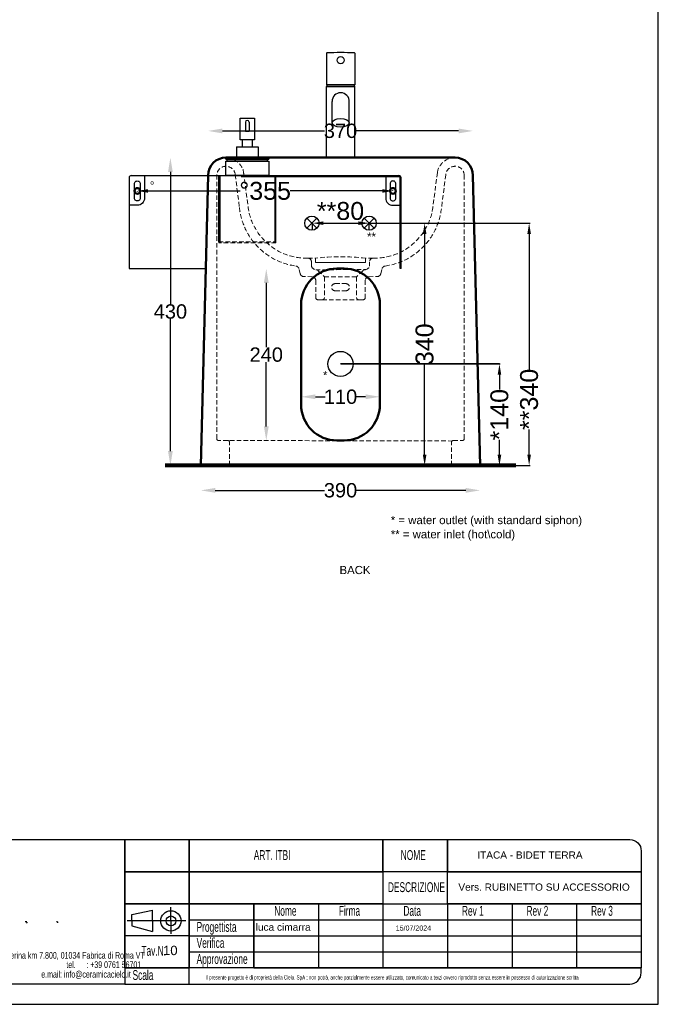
# Model space of a CAD drawing. Header units: millimetres. Extents: x 18233 to 30229, y -672 to 1848.
# Tile 4 of 12: x 21123 to 22015, y -672 to 703. Entities that reach past the tile are written whole.
import ezdxf

# ---------------------------------------------------------------- set-up
doc = ezdxf.new("R2010")
doc.units = ezdxf.units.MM
doc.header["$MEASUREMENT"] = 0
doc.linetypes.add('DASHED2', pattern=[9.525, 6.35, -3.175])
doc.layers.add('Attacchi_Scarico', color=2, linetype='Continuous')
doc.layers.add('Quote', color=4, linetype='Continuous')
for name, color, linetype, lineweight in [('Layer1', 5, 'DASHED2', 0), ('Sezione', 1, 'Continuous', 50), ('sezione linea', 6, 'Continuous', 80), ('tratteggiate', 5, 'DASHED2', 0), ('Vista', 8, 'Continuous', 15)]:
    doc.layers.add(name, color=color, linetype=linetype, lineweight=lineweight)
doc.layers.add('Make2D$Visible$Curves', color=7, linetype='Continuous', true_color=0x000000)
doc.styles.add('SLDTEXTSTYLE1', font='TXT', dxfattribs={"width": 0.605})
doc.styles.get("Standard").update_dxf_attribs({"font": 'arial.ttf'})
doc.dimstyles.new('ISO-25', dxfattribs={"dimtxt": 25, "dimasz": 15, "dimexe": 1.25, "dimexo": 0.625, "dimtad": 0, "dimdec": 1, "dimrnd": 5, "dimtxsty": 'Standard', "dimcen": 2.5, "dimadec": 0, "dimazin": 0, "dimtfac": 1, "dimtdec": 1, "dimtmove": 0, "dimatfit": 3, "dimfxl": 1, "dimarcsym": 0})
doc.dimstyles.new('STANDARD_ACAD', dxfattribs={"dimtxt": 0.18, "dimasz": 0.18, "dimexe": 0.18, "dimexo": 0.0625, "dimgap": 0.09, "dimtad": 0, "dimtih": 1, "dimtoh": 1, "dimdec": 4, "dimzin": 0, "dimdsep": 46, "dimtxsty": 'Standard', "dimcen": 0.09, "dimadec": 0, "dimazin": 0, "dimtfac": 1, "dimtdec": 4, "dimtofl": 0, "dimtmove": 0, "dimatfit": 3, "dimfxl": 1, "dimtolj": 1, "dimtzin": 0, "dimarcsym": 0})

# ---------------------------------------------------------------- blocks, each defined once
blk = doc.blocks.new('*D284')
at = {"layer": 'Defpoints', "color": 0, "transparency": 16777216}
for p in [(21755.9, 547.3), (21385.9, 485), (21755.9, 485)]:
    blk.add_point(p, dxfattribs=at)
at = {"layer": 'Quote', "color": 0, "lineweight": -2, "transparency": 16777216}
for p, q in [((21405.9, 547.3), (21548.7, 547.3)), ((21735.9, 547.3), (21593, 547.3))]:
    blk.add_line(p, q, dxfattribs=at)
at = {"layer": 'Quote', "color": 0, "transparency": 16777216}
for points in [[(21405.9, 550.6), (21405.9, 543.9), (21385.9, 547.3)], [(21735.9, 550.6), (21735.9, 543.9), (21755.9, 547.3)]]:
    blk.add_solid(points, dxfattribs=at)
at = {"layer": 'Quote', "color": 0, "transparency": 16777216, "insert": (21570.9, 547.3), "char_height": 20, "attachment_point": 5}
blk.add_mtext('\\A1;370', dxfattribs=at)
blk = doc.blocks.new('*D285')
at = {"layer": 'Defpoints', "color": 0, "transparency": 16777216}
for p in [(21375.9, 80.1), (21765.9, 80.1), (21765.9, 45.5)]:
    blk.add_point(p, dxfattribs=at)
at = {"layer": 'Quote', "color": 0, "lineweight": -2, "transparency": 16777216}
for p, q in [((21395.9, 45.5), (21548.7, 45.5)), ((21745.9, 45.5), (21593, 45.5))]:
    blk.add_line(p, q, dxfattribs=at)
at = {"layer": 'Quote', "color": 0, "transparency": 16777216}
for points in [[(21395.9, 48.8), (21395.9, 42.1), (21375.9, 45.5)], [(21745.9, 48.8), (21745.9, 42.1), (21765.9, 45.5)]]:
    blk.add_solid(points, dxfattribs=at)
at = {"layer": 'Quote', "color": 0, "transparency": 16777216, "insert": (21570.9, 45.5), "char_height": 20, "attachment_point": 5}
blk.add_mtext('\\A1;390', dxfattribs=at)
blk = doc.blocks.new('*D173')
at = {"layer": 'Defpoints', "color": 0, "transparency": 16777216}
for p in [(21570.9, 355.1), (21467.2, 114.8), (21467.2, 114.8)]:
    blk.add_point(p, dxfattribs=at)
at = {"layer": 'Quote', "color": 0, "lineweight": -2, "transparency": 16777216}
for p, q in [((21467.2, 335.1), (21467.2, 245.2)), ((21467.2, 134.8), (21467.2, 224.6))]:
    blk.add_line(p, q, dxfattribs=at)
at = {"layer": 'Quote', "color": 0, "transparency": 16777216}
for points in [[(21463.9, 335.1), (21470.6, 335.1), (21467.2, 355.1)], [(21463.9, 134.8), (21470.6, 134.8), (21467.2, 114.8)]]:
    blk.add_solid(points, dxfattribs=at)
at = {"layer": 'Quote', "color": 0, "transparency": 16777216, "insert": (21467.2, 234.9), "char_height": 20, "attachment_point": 5}
blk.add_mtext('\\A1;240', dxfattribs=at)
blk = doc.blocks.new('*D174')
at = {"layer": 'Defpoints', "color": 0, "transparency": 16777216}
for p in [(21515.9, 195.2), (21625.9, 195.2), (21625.9, 176.1)]:
    blk.add_point(p, dxfattribs=at)
at = {"layer": 'Quote', "color": 0, "lineweight": -2, "transparency": 16777216}
for p, q in [((21535.9, 176.1), (21549.7, 176.1)), ((21605.9, 176.1), (21592.1, 176.1))]:
    blk.add_line(p, q, dxfattribs=at)
at = {"layer": 'Quote', "color": 0, "transparency": 16777216}
for points in [[(21535.9, 179.5), (21535.9, 172.8), (21515.9, 176.1)], [(21605.9, 179.5), (21605.9, 172.8), (21625.9, 176.1)]]:
    blk.add_solid(points, dxfattribs=at)
at = {"layer": 'Quote', "color": 0, "transparency": 16777216, "insert": (21570.9, 176.1), "char_height": 20, "attachment_point": 5}
blk.add_mtext('\\A1;110', dxfattribs=at)
blk = doc.blocks.new('*D274')
at = {"layer": 'Defpoints', "color": 0, "transparency": 16777216}
for p in [(21730.8, 510), (21333.3, 80.2), (21730.8, 80.2)]:
    blk.add_point(p, dxfattribs=at)
at = {"layer": 'Quote', "color": 0, "lineweight": -2, "transparency": 16777216}
for p, q in [((21333.3, 490), (21333.3, 305.4)), ((21333.3, 100.2), (21333.3, 284.8))]:
    blk.add_line(p, q, dxfattribs=at)
at = {"layer": 'Quote', "color": 0, "transparency": 16777216}
for points in [[(21330, 490), (21336.6, 490), (21333.3, 510)], [(21330, 100.2), (21336.6, 100.2), (21333.3, 80.2)]]:
    blk.add_solid(points, dxfattribs=at)
at = {"layer": 'Quote', "color": 0, "transparency": 16777216, "insert": (21333.3, 295.1), "char_height": 20, "attachment_point": 5}
blk.add_mtext('\\A1;430', dxfattribs=at)
blk = doc.blocks.new('*D165')
at = {"layer": 'Attacchi_Scarico', "color": 0, "lineweight": -2, "transparency": 16777216}
for p, q in [((21571.5, 222), (21794.1, 222)), ((21792.9, 207), (21792.9, 186.3)), ((21792.9, 95.1), (21792.9, 115.9)), ((21571.5, 80.1), (21794.1, 80.1))]:
    blk.add_line(p, q, dxfattribs=at)
at = {"layer": 'Attacchi_Scarico', "color": 0, "transparency": 16777216}
for points in [[(21790.4, 207), (21795.4, 207), (21792.9, 222)], [(21790.4, 95.1), (21795.4, 95.1), (21792.9, 80.1)]]:
    blk.add_solid(points, dxfattribs=at)
at = {"layer": 'Defpoints', "color": 0, "transparency": 16777216}
for p in [(21570.9, 222), (21792.9, 222), (21570.9, 80.1)]:
    blk.add_point(p, dxfattribs=at)
at = {"layer": 'Attacchi_Scarico', "color": 0, "transparency": 16777216, "insert": (21792.9, 151.1), "char_height": 25, "attachment_point": 5, "rotation": 90}
blk.add_mtext('*140', dxfattribs=at)
blk = doc.blocks.new('*D175')
at = {"layer": 'Attacchi_Scarico', "color": 0, "lineweight": -2, "transparency": 16777216}
for p, q in [((21621.5, 418.5), (21835.6, 418.5)), ((21834.4, 403.5), (21834.4, 214.4)), ((21834.4, 95.1), (21834.4, 130.5)), ((21571.5, 80.1), (21835.6, 80.1))]:
    blk.add_line(p, q, dxfattribs=at)
at = {"layer": 'Attacchi_Scarico', "color": 0, "transparency": 16777216}
for points in [[(21831.9, 403.5), (21836.9, 403.5), (21834.4, 418.5)], [(21831.9, 95.1), (21836.9, 95.1), (21834.4, 80.1)]]:
    blk.add_solid(points, dxfattribs=at)
at = {"layer": 'Defpoints', "color": 0, "transparency": 16777216}
for p in [(21620.9, 418.5), (21834.4, 418.5), (21570.9, 80.1)]:
    blk.add_point(p, dxfattribs=at)
at = {"layer": 'Attacchi_Scarico', "color": 0, "transparency": 16777216, "insert": (21834.4, 172.5), "char_height": 25, "attachment_point": 5, "rotation": 90}
blk.add_mtext('**340', dxfattribs=at)
blk = doc.blocks.new('*D785')
at = {"layer": 'Defpoints', "color": 0, "transparency": 16777216}
for p in [(21610.9, 418.5), (21610.9, 80.2), (21688.4, 80.2)]:
    blk.add_point(p, dxfattribs=at)
at = {"layer": 'Quote', "color": 0, "lineweight": -2, "transparency": 16777216}
for p, q in [((21611.5, 418.5), (21689.7, 418.5)), ((21688.4, 403.5), (21688.4, 277.5)), ((21688.4, 95.2), (21688.4, 221.2)), ((21611.5, 80.2), (21689.7, 80.2))]:
    blk.add_line(p, q, dxfattribs=at)
at = {"layer": 'Quote', "color": 0, "transparency": 16777216}
for points in [[(21685.9, 403.5), (21690.9, 403.5), (21688.4, 418.5)], [(21685.9, 95.2), (21690.9, 95.2), (21688.4, 80.2)]]:
    blk.add_solid(points, dxfattribs=at)
at = {"layer": 'Quote', "color": 0, "transparency": 16777216, "insert": (21688.4, 249.4), "char_height": 25, "attachment_point": 5, "rotation": 90}
blk.add_mtext('340', dxfattribs=at)
blk = doc.blocks.new('*D786')
at = {"layer": 'Attacchi_Scarico', "color": 0, "lineweight": -2, "transparency": 16777216}
for p, q in [((21531.9, 409.1), (21531.9, 419.8)), ((21546.9, 418.5), (21595.9, 418.5)), ((21610.9, 409.1), (21610.9, 419.8))]:
    blk.add_line(p, q, dxfattribs=at)
at = {"layer": 'Attacchi_Scarico', "color": 0, "transparency": 16777216}
for points in [[(21546.9, 421), (21546.9, 416), (21531.9, 418.5)], [(21595.9, 421), (21595.9, 416), (21610.9, 418.5)]]:
    blk.add_solid(points, dxfattribs=at)
at = {"layer": 'Defpoints', "color": 0, "transparency": 16777216}
for p in [(21610.9, 418.5), (21531.9, 408.5), (21610.9, 408.5)]:
    blk.add_point(p, dxfattribs=at)
at = {"layer": 'Attacchi_Scarico', "color": 0, "transparency": 16777216, "insert": (21570.9, 435.4), "char_height": 25, "attachment_point": 5}
blk.add_mtext('**80', dxfattribs=at)
blk = doc.blocks.new('*D787')
at = {"layer": 'Attacchi_Scarico', "color": 0, "lineweight": -2, "transparency": 16777216}
for p, q in [((21287.1, 462.9), (21287.1, 462.3)), ((21302.1, 463.5), (21430.6, 463.5)), ((21629.1, 463.5), (21500.6, 463.5)), ((21644.1, 464.1), (21644.1, 464.8))]:
    blk.add_line(p, q, dxfattribs=at)
at = {"layer": 'Attacchi_Scarico', "color": 0, "transparency": 16777216}
for points in [[(21302.1, 466), (21302.1, 461), (21287.1, 463.5)], [(21629.1, 466), (21629.1, 461), (21644.1, 463.5)]]:
    blk.add_solid(points, dxfattribs=at)
at = {"layer": 'Defpoints', "color": 0, "transparency": 16777216}
for p in [(21287.1, 463.5), (21644.1, 463.5), (21644.1, 463.5)]:
    blk.add_point(p, dxfattribs=at)
at = {"layer": 'Attacchi_Scarico', "color": 0, "transparency": 16777216, "insert": (21465.6, 463.5), "char_height": 25, "attachment_point": 5}
blk.add_mtext('°355', dxfattribs=at)

msp = doc.modelspace()

# ---------------------------------------------------------------- linework, layer by layer
at = {"layer": 'Attacchi_Scarico'}
for p, q in [((21537.96, 411.44), (21523.82, 425.58)), ((21523.82, 411.44), (21537.96, 425.58)), ((21617.96, 411.44), (21603.82, 425.58)), ((21603.82, 411.44), (21617.96, 425.58))]:
    msp.add_line(p, q, dxfattribs=at)
msp.add_lwpolyline([(21792.87, 222.03), (21570.89, 222.03)], dxfattribs=at)
for centre, radius in [((21530.89, 418.51), 10), ((21610.89, 418.51), 10), ((21570.89, 222.03), 17.5)]:
    msp.add_circle(centre, radius, dxfattribs=at)
at = {"layer": 'Layer1'}
for p, q in [((21423.84, 486.05), (21429.74, 440.51)), ((21435.55, 489.15), (21441.68, 441.71)), ((21706.23, 489.15), (21700.09, 441.71)), ((21717.94, 486.05), (21712.03, 440.51)), ((21525.41, 369.67), (21536.32, 369.67)), ((21530.3, 358.62), (21530.3, 364.67)), ((21616.37, 369.67), (21605.45, 369.67)), ((21611.47, 358.62), (21611.47, 364.67)), ((21514.75, 347.66), (21512.72, 355.05)), ((21531.58, 343.7), (21519.47, 343.98)), ((21536.37, 353.56), (21605.3, 353.62)), ((21539.81, 352.09), (21548.39, 343.53)), ((21601.96, 352.09), (21593.39, 343.53)), ((21610.2, 343.7), (21622.3, 343.98)), ((21627.03, 347.66), (21629.06, 355.05)), ((21536.28, 338.71), (21536.28, 314.62)), ((21536.28, 338.71), (21536.28, 314.62)), ((21548.39, 343.53), (21548.39, 314.62)), ((21548.39, 343.52), (21593.39, 343.52)), ((21563.39, 334.07), (21578.39, 334.07)), ((21593.39, 343.53), (21593.39, 314.62)), ((21605.5, 338.71), (21605.5, 314.62)), ((21605.5, 338.71), (21605.5, 314.62)), ((21563.39, 324.07), (21578.39, 324.07)), ((21539.28, 311.62), (21545.39, 311.62)), ((21545.39, 311.62), (21596.39, 311.62)), ((21602.5, 311.62), (21596.39, 311.62)), ((21727.5, 114.38), (21414.27, 115.12))]:
    msp.add_line(p, q, dxfattribs=at)
for points in [[(21375.89, 80.12), (21415.89, 80.12), (21415.89, 112.62, 0.4142136), (21413.39, 115.12), (21400.5, 115.12, -0.4142136), (21398, 117.62), (21398, 485.04)], [(21765.89, 80.12), (21725.89, 80.12), (21725.89, 112.62, -0.4142136), (21728.39, 115.12), (21741.28, 115.12, 0.4142136), (21743.78, 117.62), (21743.78, 485.04)], [(21605.89, 369.62, 0.0571429), (21535.89, 369.62), (21535.89, 363.62), (21605.89, 363.62), (21605.89, 369.62)]]:
    msp.add_lwpolyline(points, format="xyb", dxfattribs=at)
msp.add_lwpolyline([(21605.89, 369.62), (21605.89, 363.62), (21535.89, 363.62), (21535.89, 369.62)], dxfattribs=at)
for centre, radius, start, end in [((21410.94, 484.98), 25.05, 4.72122, 90.11919), ((21730.84, 484.98), 25.05, 89.88081, 175.27878), ((21410.94, 484.98), 12.94, 4.72122, 179.76928), ((21730.84, 484.98), 12.94, 0.23072, 175.27878), ((21521.01, 449.55), 91.72, 185.65823, 262.25604), ((21523.27, 451.85), 82.21, 187.08826, 271.49184), ((21618.51, 451.85), 82.21, 268.50816, 352.91174), ((21620.76, 449.55), 91.72, 277.74396, 354.34177), ((21570.89, 64.37), 307.25, 83.45902, 96.54098), ((21507.89, 353.73), 5, 15.37295, 81.25809), ((21525.3, 364.67), 5, 0, 88.80755), ((21537.09, 360.58), 7.07, 196.15457, 264.16454), ((21604.68, 360.58), 7.07, 275.83546, 343.84543), ((21616.47, 364.67), 5, 91.19245, 180), ((21633.88, 353.73), 5, 98.74191, 164.62705), ((21519.57, 348.98), 5, 195.37295, 268.90352), ((21531.28, 338.71), 5, 0, 86.57732), ((21536.28, 348.56), 5, 45.02568, 88.94721), ((21605.49, 348.56), 5, 91.05279, 134.97432), ((21610.5, 338.71), 5, 93.42268, 180), ((21622.2, 348.98), 5, 271.09648, 344.62705), ((21563.39, 329.07), 5, 90, 270), ((21578.39, 329.07), 5, 270, 90), ((21539.28, 314.62), 3, 180, 270), ((21545.39, 314.62), 3, 270, 0), ((21596.39, 314.62), 3, 180, 270), ((21602.5, 314.62), 3, 270, 0)]:
    msp.add_arc(centre, radius, start, end, dxfattribs=at)
at = {"layer": 'Make2D$Visible$Curves', "color": 8, "lineweight": -3, "true_color": 0x808080}
for p, q in [((21551.11, 655.63), (21551.11, 611.61)), ((21591.11, 655.63), (21591.11, 611.61)), ((21591.11, 611.61), (21551.11, 611.61)), ((21551.11, 609.26), (21551.36, 609.51)), ((21591.11, 609.26), (21551.11, 609.26)), ((21551.11, 510.04), (21551.11, 609.26)), ((21551.36, 609.51), (21590.86, 609.51)), ((21591.11, 609.26), (21590.86, 609.51)), ((21591.11, 510.04), (21591.11, 609.26)), ((21583.07, 573.5), (21583.08, 588.36)), ((21430.66, 535.01), (21430.66, 565.01)), ((21430.66, 565.01), (21450.66, 565.01)), ((21450.66, 565.01), (21450.66, 535.01)), ((21559.06, 558.51), (21559.07, 573.51)), ((21583.06, 558.5), (21583.07, 573.5)), ((21438.16, 559.51), (21438.16, 547.01)), ((21443.16, 559.51), (21443.16, 547.01)), ((21438.16, 547.01), (21443.16, 547.01)), ((21425.66, 525.01), (21455.66, 525.01)), ((21425.66, 525.01), (21425.66, 510.01)), ((21450.66, 535.01), (21430.66, 535.01)), ((21433.66, 535.01), (21433.66, 525.01)), ((21447.69, 535.01), (21447.69, 525.01)), ((21455.66, 525.01), (21455.66, 510.01)), ((21410.66, 510.01), (21470.66, 510.01)), ((21410.66, 508.01), (21470.66, 508.01)), ((21410.66, 505.01), (21470.66, 505.01)), ((21275.6, 482.01), (21275.6, 355.01)), ((21278.6, 485.01), (21652.6, 485.01)), ((21432.08, 483.51), (21652.6, 483.51)), ((21654.1, 355.01), (21654.1, 482.01)), ((21655.6, 355.01), (21655.6, 482.01)), ((21287.1, 443.51), (21277.1, 443.51)), ((21287.1, 443.51), (21277.1, 443.51)), ((21644.11, 443.51), (21654.1, 443.51)), ((21275.6, 355.01), (21382.68, 355.01)), ((21655.6, 355.01), (21654.1, 355.01))]:
    msp.add_line(p, q, dxfattribs=at)
for points in [[(21410.66, 510.01), (21470.66, 510.01), (21470.66, 508.01), (21410.66, 508.01)], [(21410.66, 505.01), (21470.66, 505.01), (21470.72, 485.01), (21410.71, 485.01)], [(21412.66, 508.01), (21468.66, 508.01), (21468.66, 505.01), (21412.66, 505.01)]]:
    msp.add_lwpolyline(points, close=True, dxfattribs=at)
for points in [[(21297.1, 483.51), (21297.1, 453.51, -0.414385), (21287.1, 443.51)], [(21297.1, 483.51), (21297.1, 453.51, -0.414385), (21287.1, 443.51)], [(21634.1, 483.51), (21634.1, 453.51, 0.414385), (21644.11, 443.51)], [(21283.11, 473.5, -1.0009259), (21291.11, 473.51), (21291.11, 453.51, -1.0009259), (21283.11, 453.52), (21283.11, 473.5)], [(21648.1, 473.5, 1.0009259), (21640.1, 473.51), (21640.1, 453.51, 1.0009259), (21648.1, 453.52), (21648.1, 473.5)]]:
    msp.add_lwpolyline(points, format="xyb", dxfattribs=at)
for points in [[(21400.74, 392.53), (21400.74, 483.51), (21402.24, 483.51), (21402.24, 392.53), (21400.74, 392.53)], [(21480.69, 392.53), (21480.69, 483.51), (21479.19, 483.51), (21479.19, 392.53), (21480.69, 392.53)]]:
    msp.add_lwpolyline(points, dxfattribs=at)
msp.add_circle((21571.11, 646.11), 5, dxfattribs=at)
for centre, radius, start, end in [((21551.61, 655.63), 0.5, 92.79603, 180), ((21571.11, 256.36), 400.25, 90, 92.79603), ((21571.11, 256.36), 400.25, 87.20398, 90), ((21590.61, 655.63), 0.5, 0, 87.20398), ((21551.42, 609.71), 0.2, 155.74252, 270), ((21571.11, 600.83), 21.8, 150.38136, 155.74252), ((21571.11, 600.83), 21.8, 24.25748, 29.61864), ((21590.81, 609.71), 0.2, 270, 24.25748), ((21571.08, 588.51), 12, 89.86997, 180.00001), ((21571.1, 588.51), 12, 355.80601, 90.0029), ((21440.66, 559.51), 2.5, 0, 180), ((21278.6, 482.01), 3, 90, 180), ((21652.6, 482.01), 3, 0, 90), ((21652.6, 482.01), 1.5, 0, 90)]:
    msp.add_arc(centre, radius, start, end, dxfattribs=at)
at = {"layer": 'Make2D$Visible$Curves', "color": 8, "lineweight": -3, "true_color": 0x808080, "extrusion": (0, 0, -1)}
msp.add_ellipse((21559.08, 558.51), major_axis=(0, -30), ratio=0.0004512, start_param=2.0943951, end_param=3.1415927, dxfattribs=at)
at = {"layer": 'Make2D$Visible$Curves', "color": 8, "lineweight": -3, "true_color": 0x808080}
msp.add_ellipse((21571.06, 558.51), major_axis=(12, 0), ratio=0.5, dxfattribs=at)
at = {"layer": 'Quote'}
for p, q in [((21540, -531.74), (21540, -621.32)), ((21630.18, -531.74), (21630.18, -621.32)), ((21720.36, -531.74), (21720.36, -621.32)), ((21810.54, -531.74), (21810.54, -621.32)), ((21900.72, -531.74), (21900.72, -621.32)), ((21279.4, -546.75), (21308.19, -540.55)), ((21279.4, -555.56), (21279.4, -546.75)), ((21308.19, -555.56), (21308.19, -540.55)), ((21334.01, -555.56), (21334.01, -536.65)), ((21355, -555.56), (21273.02, -555.56)), ((21279.4, -555.56), (21279.4, -562.49)), ((21279.4, -562.49), (21308.19, -570.52)), ((21308.19, -555.56), (21308.19, -570.52)), ((21334.01, -555.56), (21334.01, -573.73)), ((21359.64, -554.13), (21990.9, -554.13)), ((21359.64, -576.53), (21990.9, -576.53)), ((21359.64, -598.92), (21990.9, -598.92)), ((21449.82, -621.32), (21990.9, -621.32))]:
    msp.add_line(p, q, dxfattribs=at)
for points in [[(22014.81, -672.04), (22014.81, 1847.96), (20232.81, 1847.96), (20232.81, -672.04)], [(21269.46, -442.15), (21630.18, -442.15), (21630.18, -486.94), (21269.46, -486.94)], [(21359.64, -486.94), (21269.46, -486.94), (21269.46, -442.15), (21359.64, -442.15)], [(21359.64, -442.15), (21630.18, -442.15), (21630.18, -486.94), (21359.64, -486.94)], [(21720.36, -486.94), (21630.18, -486.94), (21630.18, -442.15), (21720.36, -442.15)], [(21359.64, -531.74), (21269.46, -531.74), (21269.46, -486.94), (21359.64, -486.94)], [(21269.46, -486.94), (21630.18, -486.94), (21630.18, -531.74), (21269.46, -531.74)], [(21359.64, -486.94), (21630.18, -486.94), (21630.18, -531.74), (21359.64, -531.74)], [(21720.36, -486.94), (21990.9, -486.94), (21990.9, -531.74), (21720.36, -531.74)], [(21359.64, -621.32), (21269.46, -621.32), (21269.46, -531.74), (21359.64, -531.74)], [(21359.64, -531.74), (21449.82, -531.74), (21449.82, -621.32), (21359.64, -621.32)], [(21449.82, -531.74), (21990.9, -531.74), (21990.9, -621.32), (21449.82, -621.32)], [(21269.46, -621.32), (21359.64, -621.32), (21359.64, -576.53), (21269.46, -576.53)], [(21359.64, -621.32), (21269.46, -621.32), (21269.46, -643.72), (21359.64, -643.72)]]:
    msp.add_lwpolyline(points, close=True, dxfattribs=at)
for points in [[(21076.93, -442.15), (21269.46, -442.15), (21269.46, -643.72), (21061.65, -643.72, -0.4142136), (21045.9, -627.97), (21045.9, -473.18, -0.4142136)], [(21720.36, -442.15), (21975.15, -442.15, -0.4142136), (21990.9, -457.9), (21990.9, -486.94), (21720.36, -486.94)]]:
    msp.add_lwpolyline(points, format="xyb", close=True, dxfattribs=at)
msp.add_lwpolyline([(21269.46, -643.72), (21975.15, -643.72, 0.4142136), (21990.9, -627.97), (21990.9, -621.32)], format="xyb", dxfattribs=at)
for radius in [14.15, 6.84]:
    msp.add_circle((21334.01, -555.56), radius, dxfattribs=at)
for points in [[(21130.48, -556.34), (21130.48, -556.34), (21132.86, -556.34), (21132.86, -556.34)], [(21132.86, -557.26), (21132.86, -557.97), (21132.72, -558.45), (21132.42, -558.73)], [(21174.02, -556.46), (21174.02, -556.46), (21175.74, -556.46), (21175.74, -556.46)], [(21175.74, -556.95), (21175.74, -557.52), (21175.65, -557.86), (21175.39, -558.09)]]:
    msp.add_open_spline(points, degree=3, dxfattribs=at)
at = {"layer": 'Sezione'}
for p, q in [((21410.89, 510.04), (21730.89, 510.04)), ((21385.89, 485.04), (21375.89, 80.12)), ((21755.89, 485.04), (21765.89, 80.12))]:
    msp.add_line(p, q, dxfattribs=at)
msp.add_lwpolyline([(21565.89, 355.12), (21575.89, 355.12, -0.4142136), (21625.89, 305.12), (21625.89, 165.12, -0.4142136), (21575.89, 115.12), (21565.89, 115.12, -0.4142136), (21515.89, 165.12), (21515.89, 305.12, -0.4142136)], format="xyb", close=True, dxfattribs=at)
for centre in [(21287.11, 463.51), (21644.1, 463.51)]:
    msp.add_circle(centre, 4, dxfattribs=at)
for centre, start, end in [((21410.89, 485.04), 90, 180), ((21730.89, 485.04), 0, 90)]:
    msp.add_arc(centre, 25, start, end, dxfattribs=at)
at = {"layer": 'sezione linea'}
msp.add_line((21815.69, 80.12), (21326.08, 80.12), dxfattribs=at)
at = {"layer": 'tratteggiate'}
msp.add_lwpolyline([(21400.74, 392.53), (21480.69, 392.53), (21480.69, 391.03), (21400.74, 391.03)], close=True, dxfattribs=at)
at = {"layer": 'Vista', "color": 8, "lineweight": -3, "true_color": 0x808080}
msp.add_line((21415.89, 80.2), (21725.89, 80.04), dxfattribs=at)

# ---------------------------------------------------------------- texts
at = {"layer": 'Attacchi_Scarico'}
for s, height, p in [('° ', 11.377, (21304.56, 465.38)), ('**', 11.377, (21608.04, 394.13)), ('*', 11.38, (21546.42, 200.65)), ('* = water outlet (with standard siphon) ', 11.3769, (21641.17, -1.7)), ('** = water inlet (hot\\cold)', 11.3769, (21641.17, -21.41)), ('BACK', 11.377, (21569.5, -71.42))]:
    msp.add_text(s, height=height, dxfattribs=at).set_placement(p)
at = {"layer": 'Quote', "attachment_point": 1, "style": 'SLDTEXTSTYLE1'}
for s, insert, char_height in [('{\\fArial|b0|i0|c0|p34;ART. ITBI}', (21449.77, -456.79), 13.7925), ('{\\fArial|b0|i0|c0|p34;NOME}', (21655.05, -456.79), 13.7925), ('{\\fArial|b0|i0|c0|p34;DESCRIZIONE}', (21637.11, -501.58), 13.7925), ('{\\fArial|b0|i0|c0|p34;Nome}', (21478.36, -534.64), 13.7925), ('{\\fArial|b0|i0|c0|p34;Firma}', (21568.54, -534.64), 13.7925), ('{\\fArial|b0|i0|c0|p34;Data}', (21658.72, -534.64), 13.7925), ('{\\fArial|b0|i0|c0|p34;Rev 1}', (21740.51, -534.64), 13.7925), ('{\\fArial|b0|i0|c0|p34;Rev 2}', (21830.69, -534.64), 13.7925), ('{\\fArial|b0|i0|c0|p34;Rev 3}', (21920.87, -534.64), 13.7925), ('{\\fArial|b0|i0|c0|p34;Progettista}', (21369.92, -557.03), 13.7925), ('\\pxi-3,l4,t4;{\\fArial|b0|i0|c0|p34;Tav.N.}', (21279.02, -590.49), 13.7925), ('{\\fArial|b0|i0|c0|p34;Verifica}', (21369.92, -579.43), 13.7925), ('{\\fArial|b0|i0|c0|p34;Via Falerina km 7.800, 01034 Fabrica di Roma VT }', (21079.02, -599.04), 9.3087), ('{\\fArial|b0|i0|c0|p34;Approvazione}', (21369.92, -601.83), 13.7925), ('\\pxi-0.58224,l1.5822,t1.5822;{\\fArial|b0|i0|c0|p34;tel.^I: +39 0761 56701}', (21178.59, -612.02), 9.3087), ('{\\fArial|b0|i0|c0|p34;e.mail: info@ceramicacielo.it}', (21152.9, -625.47), 9.3087), ('{\\fArial|b0|i0|c0|p34;Scala}', (21280.43, -624.22), 13.7925), ('{\\f@Arial Unicode MS|b0|i0|c0|p34;Il presente progetto è di proprietà della Cielo. SpA ; non potrà, anche parzialmente essere utilizzato, comunicato a terzi ovvero riprodotto senza essere in possesso di autorizzazione scritta}', (21382.38, -631.49), 5.95759)]:
    msp.add_mtext(s, dxfattribs=dict(at, insert=insert, char_height=char_height))
at = {"layer": 'Quote', "attachment_point": 1}
for s, width, gutter_width, insert, char_height in [('ITACA - BIDET TERRA', 598.9888, 12.5, (21762, -458.58), 10.08), ('Vers. RUBINETTO SU ACCESSORIO', 598.9888, 12.5, (21735.52, -503.37), 10.08), ('\\pxi-2,l3,t3;{\\fArial|b0|i0|c0|p34;luca cimarra}', 226.1874, 12.5, (21442.36, -559.26), 10.08), ('\\pxi-2,l3,t3;15/07/2024', 5.7872, 8.75, (21641.01, -562.05), 7.056), ('\\pxi-2,l3,t3;10', 226.1874, 12.5, (21309.88, -590.32), 13.104)]:
    msp.add_mtext_dynamic_manual_height_columns(s, width=width, gutter_width=gutter_width, heights=[0], dxfattribs=dict(at, insert=insert, char_height=char_height))

# ---------------------------------------------------------------- dimensions: what is measured, and where the dimension line sits
at = {"layer": 'Attacchi_Scarico'}
dim = msp.add_linear_dim(base=(21644.1, 463.51), p1=(21287.1, 463.51), p2=(21644.1, 463.51), text='°<>', dimstyle='ISO-25', override={"dimtmove": 2}, dxfattribs=at)
dim.commit()
dim.dimension.update_dxf_attribs({"geometry": '*D787', "text_midpoint": (21465.6, 463.51)})
dim = msp.add_linear_dim(base=(21610.89, 418.51), p1=(21531.89, 408.51), p2=(21610.89, 408.51), text='**<>', dimstyle='ISO-25', override={"dimtmove": 2}, dxfattribs=at)
dim.commit()
dim.dimension.update_dxf_attribs({"geometry": '*D786', "text_midpoint": (21570.89, 435.43), "dimtype": 160})
dim = msp.add_linear_dim(base=(21834.39, 418.51), p1=(21570.89, 80.12), p2=(21620.89, 418.51), angle=90, text='**<>', dimstyle='ISO-25', override={"dimtmove": 2}, dxfattribs=at)
dim.commit()
dim.dimension.update_dxf_attribs({"geometry": '*D175', "text_midpoint": (21834.39, 172.48), "dimtype": 160})
dim = msp.add_linear_dim(base=(21792.87, 222.03), p1=(21570.89, 80.12), p2=(21570.89, 222.03), angle=90, text='*<>', dimstyle='ISO-25', override={"dimtmove": 2}, dxfattribs=at)
dim.commit()
dim.dimension.update_dxf_attribs({"geometry": '*D165', "text_midpoint": (21792.87, 151.08)})
at = {"layer": 'Quote'}
for base, p1, p2, picture, middle in [((21755.89, 547.27), (21385.89, 485.04), (21755.89, 485.04), '*D284', (21570.89, 547.27)), ((21625.89, 176.14), (21515.89, 195.2), (21625.89, 195.2), '*D174', (21570.89, 176.14)), ((21765.89, 45.48), (21375.89, 80.12), (21765.89, 80.12), '*D285', (21570.89, 45.48))]:
    dim = msp.add_linear_dim(base=base, p1=p1, p2=p2, dimstyle='STANDARD_ACAD', override={"dimtxt": 20, "dimasz": 20, "dimdec": 0, "dimse1": 1, "dimse2": 1, "dimtdec": 0, "dimtmove": 2}, dxfattribs=at)
    dim.commit()
    dim.dimension.update_dxf_attribs({"geometry": picture, "text_midpoint": middle})
for base, p1, p2, picture, middle in [((21333.29, 80.2), (21730.76, 510.04), (21730.76, 80.2), '*D274', (21333.29, 295.12)), ((21467.22, 114.75), (21570.89, 355.12), (21467.22, 114.75), '*D173', (21467.22, 234.93))]:
    dim = msp.add_linear_dim(base=base, p1=p1, p2=p2, angle=90, dimstyle='STANDARD_ACAD', override={"dimtxt": 20, "dimasz": 20, "dimdec": 0, "dimse1": 1, "dimse2": 1, "dimtdec": 0, "dimtmove": 2}, dxfattribs=at)
    dim.commit()
    dim.dimension.update_dxf_attribs({"geometry": picture, "text_midpoint": middle})
dim = msp.add_linear_dim(base=(21688.41, 80.2), p1=(21610.89, 418.51), p2=(21610.89, 80.2), angle=90, dimstyle='ISO-25', dxfattribs=at)
dim.commit()
dim.dimension.update_dxf_attribs({"geometry": '*D785', "text_midpoint": (21688.41, 249.35)})

doc.saveas('drawing.dxf')
